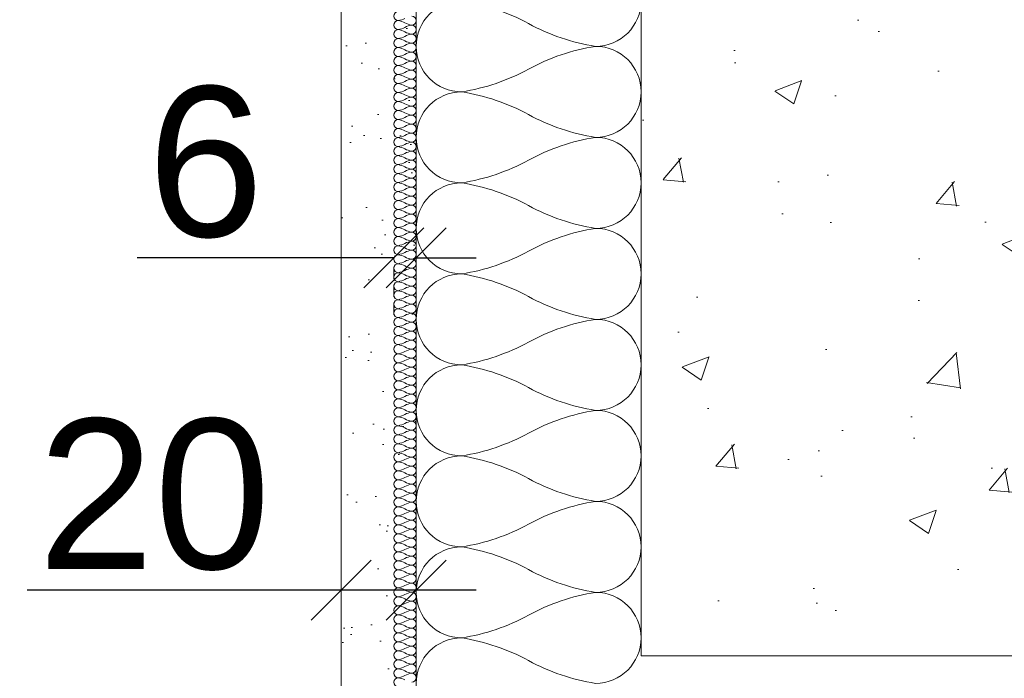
# Model space of a CAD drawing. Header units: millimetres. Extents: x 3652085 to 3778338, y -303702 to -273644.
# Tile 244 of 256: x 3701290 to 3701553, y -284512 to -284337. Entities that reach past the tile are written whole.
import ezdxf

# ---------------------------------------------------------------- set-up
doc = ezdxf.new("R2010")
doc.units = ezdxf.units.MM
doc.header["$PDMODE"] = 34
doc.linetypes.add('HIDDEN2', pattern=[4.7625, 3.175, -1.5875])
for name, color, linetype, lineweight in [('021 Various', 7, 'Continuous', 5), ('A-Detl-Thin', 150, 'Continuous', 18), ('DIM-03    (HAUSART)', 111, 'Continuous', 5), ('INSULATION (HAUSEART)', 31, 'Continuous', 15), ('SLAB    (HAUSART)_Pen_No__2', 8, 'Continuous', 15)]:
    doc.layers.add(name, color=color, linetype=linetype, lineweight=lineweight)
doc.styles.add('1-20 Eng HA', font='arial.ttf', dxfattribs={"height": 40})
doc.dimstyles.new('1-20 Eng HA', dxfattribs={"dimtxt": 40, "dimasz": 16, "dimexe": 16, "dimexo": 5, "dimgap": 5, "dimtad": 1, "dimdec": 0, "dimlfac": -1, "dimzin": 0, "dimdsep": 46, "dimtxsty": '1-20 Eng HA', "dimblk": 'OBLIQUE', "dimcen": 0.09, "dimdle": 16, "dimclrd": 256, "dimclre": 256, "dimclrt": 256, "dimadec": 0, "dimazin": 0, "dimtfac": 1, "dimtdec": 0, "dimtofl": 0, "dimtmove": 0, "dimatfit": 3, "dimldrblk": 'OBLIQUE', "dimfxl": 1, "dimtolj": 1, "dimtzin": 0, "dimlwe": 0, "dimarcsym": 0})

# ---------------------------------------------------------------- blocks, each defined once
blk = doc.blocks.new('_Oblique')
at = {"color": 0, "linetype": 'ByBlock', "lineweight": -2}
blk.add_line((-0.5, -0.5), (0.5, 0.5), dxfattribs=at)
blk = doc.blocks.new('*D447')
at = {"layer": 'Defpoints', "color": 0, "lineweight": 0, "transparency": 16777216}
for p in [(3701272.76, -284186.43), (3701272.76, -284186.43), (3701354.59, -284951.17)]:
    blk.add_point(p, dxfattribs=at)
at = {"layer": 'DIM-03    (HAUSART)', "lineweight": -2, "transparency": 16777216}
blk.add_line((3701272.76, -284967.17), (3701272.76, -284170.43), dxfattribs=at)
at = {"layer": 'DIM-03    (HAUSART)', "linetype": 'HIDDEN2', "lineweight": 0, "transparency": 16777216}
for p, q in [((3701277.76, -284186.43), (3701288.76, -284186.43)), ((3701349.59, -284951.17), (3701256.76, -284951.17))]:
    blk.add_line(p, q, dxfattribs=at)
at = {"layer": 'DIM-03    (HAUSART)', "lineweight": -2, "transparency": 16777216, "xscale": 16, "yscale": 16, "zscale": 16}
for p, rotation in [((3701272.76, -284186.43), 90), ((3701272.76, -284951.17), 270)]:
    blk.add_blockref('_Oblique', p, dxfattribs=dict(at, rotation=rotation))
at = {"layer": 'DIM-03    (HAUSART)', "lineweight": 0, "transparency": 16777216, "insert": (3701247.33, -284568.8), "char_height": 40, "attachment_point": 5, "rotation": 90, "style": '1-20 Eng HA'}
blk.add_mtext('\\A1;765', dxfattribs=at)
blk = doc.blocks.new('*D440')
at = {"layer": 'Defpoints', "color": 0, "lineweight": 0, "transparency": 16777216}
for p in [(3701375.67, -284486.39), (3701395.67, -284486.39), (3701375.67, -284488.94)]:
    blk.add_point(p, dxfattribs=at)
at = {"layer": 'DIM-03    (HAUSART)', "lineweight": -2, "transparency": 16777216}
for p, q in [((3701375.67, -284488.94), (3701291.83, -284488.94)), ((3701411.67, -284488.94), (3701375.67, -284488.94))]:
    blk.add_line(p, q, dxfattribs=at)
at = {"layer": 'DIM-03    (HAUSART)', "linetype": 'HIDDEN2', "lineweight": 0, "transparency": 16777216}
for p, q in [((3701375.67, -284491.39), (3701375.67, -284504.94)), ((3701395.67, -284491.39), (3701395.67, -284504.94))]:
    blk.add_line(p, q, dxfattribs=at)
at = {"layer": 'DIM-03    (HAUSART)', "lineweight": -2, "transparency": 16777216, "xscale": 16, "yscale": 16, "zscale": 16, "rotation": 180}
blk.add_blockref('_Oblique', (3701375.67, -284488.94), dxfattribs=at)
at = {"layer": 'DIM-03    (HAUSART)', "lineweight": -2, "transparency": 16777216, "xscale": 16, "yscale": 16, "zscale": 16}
blk.add_blockref('_Oblique', (3701395.67, -284488.94), dxfattribs=at)
at = {"layer": 'DIM-03    (HAUSART)', "lineweight": 0, "transparency": 16777216, "insert": (3701325.75, -284463.52), "char_height": 40, "attachment_point": 5, "style": '1-20 Eng HA'}
blk.add_mtext('\\A1;20', dxfattribs=at)
blk = doc.blocks.new('*D458')
at = {"layer": 'Defpoints', "color": 0, "lineweight": 0, "transparency": 16777216}
for p in [(3701389.67, -284397.75), (3701389.67, -284400.3), (3701395.67, -284397.75)]:
    blk.add_point(p, dxfattribs=at)
at = {"layer": 'DIM-03    (HAUSART)', "lineweight": -2, "transparency": 16777216}
for p, q in [((3701389.67, -284400.3), (3701321.26, -284400.3)), ((3701395.67, -284400.3), (3701411.67, -284400.3))]:
    blk.add_line(p, q, dxfattribs=at)
at = {"layer": 'DIM-03    (HAUSART)', "linetype": 'HIDDEN2', "lineweight": 0, "transparency": 16777216}
for p, q in [((3701389.67, -284402.75), (3701389.67, -284416.3)), ((3701395.67, -284402.75), (3701395.67, -284416.3))]:
    blk.add_line(p, q, dxfattribs=at)
at = {"layer": 'DIM-03    (HAUSART)', "lineweight": -2, "transparency": 16777216, "xscale": 16, "yscale": 16, "zscale": 16}
blk.add_blockref('_Oblique', (3701389.67, -284400.3), dxfattribs=at)
at = {"layer": 'DIM-03    (HAUSART)', "lineweight": -2, "transparency": 16777216, "xscale": 16, "yscale": 16, "zscale": 16, "rotation": 180}
blk.add_blockref('_Oblique', (3701395.67, -284400.3), dxfattribs=at)
at = {"layer": 'DIM-03    (HAUSART)', "lineweight": 0, "transparency": 16777216, "insert": (3701339.47, -284374.88), "char_height": 40, "attachment_point": 5, "style": '1-20 Eng HA'}
blk.add_mtext('\\A1;6', dxfattribs=at)

msp = doc.modelspace()

# ---------------------------------------------------------------- hatches: boundary and pattern name
at = {"layer": '021 Various'}
h = msp.add_hatch(dxfattribs=at)
h.set_pattern_fill('SITEWORK_SAND', color=256, scale=10, angle=-180, style=0, pattern_type=2)
h.set_pattern_definition([(217.5, (3812511.794, -1008811.504), (0.62993358, -19.2682377), [0, -15.2, 0, -17, 0, -16.25]), (187.5, (3812511.794, -1008811.504), (-17.6977671, -28.22146065), [0, -8.2, 0, -13.7, 0, -5.25]), (147.5, (3812524.094, -1008811.504), (-31.1414186, -0.05659053), [0, -5, 0, -18, 0, -23.5]), (137.5, (3812524.094, -1008811.504), (-30.061266, -8.7767556), [0, -2.5, 0, -11.8, 0, -13.5])])
edge = h.paths.add_edge_path()
edge.add_line((3701515.67, -284946.43), (3701515.67, -284936.43))
edge.add_line((3701515.67, -284936.43), (3701515.67, -284927.92))
edge.add_line((3701515.67, -284927.92), (3701497.22, -284927.92))
edge.add_line((3701497.22, -284927.92), (3701497.22, -284929.68))
edge.add_arc((3701492.98, -284922.36), 8.46, 239.9384, 300.0616, ccw=False)
edge.add_line((3701488.75, -284929.68), (3701488.75, -284927.92))
edge.add_line((3701488.75, -284927.92), (3701478.43, -284927.92))
edge.add_line((3701478.43, -284927.92), (3701478.43, -284927.43))
edge.add_line((3701478.43, -284927.43), (3701458.86, -284927.43))
edge.add_line((3701458.86, -284927.43), (3701458.85, -284927.44))
edge.add_line((3701458.85, -284927.44), (3701458.82, -284927.44))
edge.add_line((3701458.82, -284927.44), (3701458.75, -284927.44))
edge.add_line((3701458.75, -284927.44), (3701458.72, -284927.45))
edge.add_line((3701458.72, -284927.45), (3701458.69, -284927.45))
edge.add_line((3701458.69, -284927.45), (3701458.65, -284927.45))
edge.add_line((3701458.65, -284927.45), (3701458.62, -284927.45))
edge.add_line((3701458.62, -284927.45), (3701458.59, -284927.45))
edge.add_line((3701458.59, -284927.45), (3701458.56, -284927.45))
edge.add_line((3701458.56, -284927.45), (3701458.52, -284927.46))
edge.add_line((3701458.52, -284927.46), (3701458.49, -284927.46))
edge.add_line((3701458.49, -284927.46), (3701458.46, -284927.46))
edge.add_line((3701458.46, -284927.46), (3701458.43, -284927.46))
edge.add_line((3701458.43, -284927.46), (3701458.4, -284927.46))
edge.add_line((3701458.4, -284927.46), (3701458.36, -284927.47))
edge.add_line((3701458.36, -284927.47), (3701458.33, -284927.47))
edge.add_line((3701458.33, -284927.47), (3701458.3, -284927.47))
edge.add_line((3701458.3, -284927.47), (3701458.27, -284927.47))
edge.add_line((3701458.27, -284927.47), (3701458.24, -284927.48))
edge.add_line((3701458.24, -284927.48), (3701458.21, -284927.48))
edge.add_line((3701458.21, -284927.48), (3701458.18, -284927.48))
edge.add_line((3701458.18, -284927.48), (3701458.15, -284927.48))
edge.add_line((3701458.15, -284927.48), (3701458.12, -284927.49))
edge.add_line((3701458.12, -284927.49), (3701458.09, -284927.49))
edge.add_line((3701458.09, -284927.49), (3701458.06, -284927.49))
edge.add_line((3701458.06, -284927.49), (3701458.03, -284927.49))
edge.add_line((3701458.03, -284927.49), (3701458, -284927.5))
edge.add_line((3701458, -284927.5), (3701457.97, -284927.5))
edge.add_line((3701457.97, -284927.5), (3701457.94, -284927.5))
edge.add_line((3701457.94, -284927.5), (3701457.92, -284927.51))
edge.add_line((3701457.92, -284927.51), (3701457.89, -284927.51))
edge.add_line((3701457.89, -284927.51), (3701457.86, -284927.51))
edge.add_line((3701457.86, -284927.51), (3701457.83, -284927.52))
edge.add_line((3701457.83, -284927.52), (3701457.81, -284927.52))
edge.add_line((3701457.81, -284927.52), (3701457.78, -284927.52))
edge.add_line((3701457.78, -284927.52), (3701457.75, -284927.53))
edge.add_line((3701457.75, -284927.53), (3701457.72, -284927.53))
edge.add_line((3701457.72, -284927.53), (3701457.7, -284927.54))
edge.add_line((3701457.7, -284927.54), (3701457.67, -284927.54))
edge.add_line((3701457.67, -284927.54), (3701457.65, -284927.54))
edge.add_line((3701457.65, -284927.54), (3701457.62, -284927.55))
edge.add_line((3701457.62, -284927.55), (3701457.6, -284927.55))
edge.add_line((3701457.6, -284927.55), (3701457.57, -284927.56))
edge.add_line((3701457.57, -284927.56), (3701457.55, -284927.56))
edge.add_line((3701457.55, -284927.56), (3701457.52, -284927.57))
edge.add_line((3701457.52, -284927.57), (3701457.5, -284927.57))
edge.add_line((3701457.5, -284927.57), (3701457.47, -284927.58))
edge.add_line((3701457.47, -284927.58), (3701457.45, -284927.58))
edge.add_line((3701457.45, -284927.58), (3701457.43, -284927.59))
edge.add_line((3701457.43, -284927.59), (3701457.4, -284927.59))
edge.add_line((3701457.4, -284927.59), (3701457.38, -284927.6))
edge.add_line((3701457.38, -284927.6), (3701457.36, -284927.6))
edge.add_line((3701457.36, -284927.6), (3701457.34, -284927.61))
edge.add_line((3701457.34, -284927.61), (3701457.32, -284927.62))
edge.add_line((3701457.32, -284927.62), (3701457.3, -284927.62))
edge.add_line((3701457.3, -284927.62), (3701457.27, -284927.63))
edge.add_line((3701457.27, -284927.63), (3701457.25, -284927.63))
edge.add_line((3701457.25, -284927.63), (3701457.23, -284927.64))
edge.add_line((3701457.23, -284927.64), (3701457.21, -284927.65))
edge.add_line((3701457.21, -284927.65), (3701457.19, -284927.65))
edge.add_line((3701457.19, -284927.65), (3701457.18, -284927.66))
edge.add_line((3701457.18, -284927.66), (3701457.16, -284927.67))
edge.add_line((3701457.16, -284927.67), (3701457.14, -284927.67))
edge.add_line((3701457.14, -284927.67), (3701457.12, -284927.68))
edge.add_line((3701457.12, -284927.68), (3701457.1, -284927.69))
edge.add_line((3701457.1, -284927.69), (3701457.08, -284927.69))
edge.add_line((3701457.08, -284927.69), (3701457.07, -284927.7))
edge.add_line((3701457.07, -284927.7), (3701457.05, -284927.71))
edge.add_line((3701457.05, -284927.71), (3701457.03, -284927.72))
edge.add_line((3701457.03, -284927.72), (3701457.02, -284927.72))
edge.add_line((3701457.02, -284927.72), (3701457, -284927.73))
edge.add_line((3701457, -284927.73), (3701456.99, -284927.74))
edge.add_line((3701456.99, -284927.74), (3701456.97, -284927.75))
edge.add_line((3701456.97, -284927.75), (3701456.95, -284927.75))
edge.add_line((3701456.95, -284927.75), (3701456.94, -284927.76))
edge.add_line((3701456.94, -284927.76), (3701456.93, -284927.77))
edge.add_line((3701456.93, -284927.77), (3701456.91, -284927.78))
edge.add_line((3701456.91, -284927.78), (3701456.9, -284927.79))
edge.add_line((3701456.9, -284927.79), (3701456.88, -284927.8))
edge.add_line((3701456.88, -284927.8), (3701456.87, -284927.8))
edge.add_line((3701456.87, -284927.8), (3701456.86, -284927.81))
edge.add_line((3701456.86, -284927.81), (3701456.84, -284927.82))
edge.add_line((3701456.84, -284927.82), (3701456.83, -284927.83))
edge.add_line((3701456.83, -284927.83), (3701456.82, -284927.84))
edge.add_line((3701456.82, -284927.84), (3701456.81, -284927.85))
edge.add_line((3701456.81, -284927.85), (3701456.8, -284927.86))
edge.add_line((3701456.8, -284927.86), (3701456.78, -284927.86))
edge.add_line((3701456.78, -284927.86), (3701456.77, -284927.87))
edge.add_line((3701456.77, -284927.87), (3701456.76, -284927.88))
edge.add_line((3701456.76, -284927.88), (3701456.75, -284927.89))
edge.add_line((3701456.75, -284927.89), (3701456.74, -284927.9))
edge.add_line((3701456.74, -284927.9), (3701456.73, -284927.91))
edge.add_line((3701456.73, -284927.91), (3701456.72, -284927.92))
edge.add_line((3701456.72, -284927.92), (3701456.71, -284927.93))
edge.add_line((3701456.71, -284927.93), (3701456.7, -284927.94))
edge.add_line((3701456.7, -284927.94), (3701456.68, -284927.96))
edge.add_line((3701456.68, -284927.96), (3701456.67, -284927.97))
edge.add_line((3701456.67, -284927.97), (3701456.66, -284927.98))
edge.add_line((3701456.66, -284927.98), (3701456.64, -284928))
edge.add_line((3701456.64, -284928), (3701456.63, -284928.01))
edge.add_line((3701456.63, -284928.01), (3701456.61, -284928.03))
edge.add_line((3701456.61, -284928.03), (3701456.6, -284928.05))
edge.add_line((3701456.6, -284928.05), (3701456.58, -284928.07))
edge.add_line((3701456.58, -284928.07), (3701456.56, -284928.09))
edge.add_line((3701456.56, -284928.09), (3701456.5, -284928.17))
edge.add_line((3701456.5, -284928.17), (3701456.43, -284928.25))
edge.add_line((3701456.43, -284928.25), (3701456.35, -284928.34))
edge.add_line((3701456.35, -284928.34), (3701456.26, -284928.43))
edge.add_line((3701456.26, -284928.43), (3701456.16, -284928.53))
edge.add_line((3701456.16, -284928.53), (3701456.05, -284928.63))
edge.add_line((3701456.05, -284928.63), (3701455.92, -284928.73))
edge.add_line((3701455.92, -284928.73), (3701455.8, -284928.81))
edge.add_line((3701455.8, -284928.81), (3701455.69, -284928.87))
edge.add_line((3701455.69, -284928.87), (3701455.58, -284928.93))
edge.add_line((3701455.58, -284928.93), (3701455.46, -284928.98))
edge.add_line((3701455.46, -284928.98), (3701455.33, -284929.02))
edge.add_line((3701455.33, -284929.02), (3701455.21, -284929.05))
edge.add_line((3701455.21, -284929.05), (3701455.08, -284929.08))
edge.add_line((3701455.08, -284929.08), (3701454.95, -284929.09))
edge.add_line((3701454.95, -284929.09), (3701454.83, -284929.1))
edge.add_line((3701454.83, -284929.1), (3701454.73, -284929.11))
edge.add_line((3701454.73, -284929.11), (3701454.73, -284929.11))
edge.add_line((3701454.73, -284929.11), (3701454.56, -284929.1))
edge.add_line((3701454.56, -284929.1), (3701454.43, -284929.08))
edge.add_line((3701454.43, -284929.08), (3701454.29, -284929.06))
edge.add_line((3701454.29, -284929.06), (3701454.15, -284929.02))
edge.add_line((3701454.15, -284929.02), (3701454.01, -284928.97))
edge.add_line((3701454.01, -284928.97), (3701453.86, -284928.9))
edge.add_line((3701453.86, -284928.9), (3701453.72, -284928.81))
edge.add_line((3701453.72, -284928.81), (3701453.58, -284928.7))
edge.add_line((3701453.58, -284928.7), (3701453.46, -284928.58))
edge.add_line((3701453.46, -284928.58), (3701453.35, -284928.45))
edge.add_line((3701453.35, -284928.45), (3701453.27, -284928.31))
edge.add_line((3701453.27, -284928.31), (3701453.2, -284928.17))
edge.add_line((3701453.2, -284928.17), (3701453.14, -284928.03))
edge.add_line((3701453.14, -284928.03), (3701453.1, -284927.9))
edge.add_line((3701453.1, -284927.9), (3701453.07, -284927.76))
edge.add_line((3701453.07, -284927.76), (3701453.05, -284927.63))
edge.add_line((3701453.05, -284927.63), (3701453.04, -284927.5))
edge.add_line((3701453.04, -284927.5), (3701453.04, -284927.38))
edge.add_line((3701453.04, -284927.38), (3701453.04, -284927.25))
edge.add_line((3701453.04, -284927.25), (3701453.05, -284927.13))
edge.add_line((3701453.05, -284927.13), (3701453.07, -284926.98))
edge.add_line((3701453.07, -284926.98), (3701453.11, -284926.81))
edge.add_line((3701453.11, -284926.81), (3701453.15, -284926.66))
edge.add_line((3701453.15, -284926.66), (3701453.19, -284926.55))
edge.add_line((3701453.19, -284926.55), (3701453.24, -284926.42))
edge.add_line((3701453.24, -284926.42), (3701446.55, -284926.42))
edge.add_line((3701446.55, -284926.42), (3701395.67, -284926.42))
edge.add_line((3701395.67, -284926.42), (3701395.67, -284186.43))
edge.add_line((3701395.67, -284186.43), (3701375.67, -284186.43))
edge.add_line((3701375.67, -284186.43), (3701375.67, -284946.43))
edge.add_line((3701375.67, -284946.43), (3701515.67, -284946.43))
at = {"layer": 'SLAB    (HAUSART)_Pen_No__2', "lineweight": 15}
h = msp.add_hatch(dxfattribs=at)
h.set_pattern_fill('AR-CONC', color=256, scale=0.4)
h.set_pattern_definition([(50, (3477757.38, -266462.08), (72.873868, -6.375634), [7.62, -83.82]), (355, (3477757.38, -266462.08), (-14.097369, 76.422738), [6.096, -67.056234]), (100.451445, (3477763.45, -266462.61), (58.776499, 70.0471), [6.476004, -71.236098]), (46.1842, (3477757.38, -266441.76), (108.431616, -16.81693), [11.43, -125.73]), (96.63556, (3477766.41, -266443.16), (94.961654, 98.97045), [9.71401, -106.854243]), (351.18415, (3477757.38, -266441.76), (94.961654, 98.97045), [9.143987, -100.583893]), (21, (3477767.54, -266446.84), (60.645757, -40.90608), [7.62, -83.82]), (326, (3477767.54, -266446.84), (24.720811, 73.675186), [6.096, -67.056]), (71.451445, (3477772.59, -266450.25), (85.366568, 32.769108), [6.476004, -71.235975]), (37.5, (3477757.378, -266462.08), (1.2354413, 33.8220155), [0, -66.2432, 0, -68.072, 0, -67.31]), (7.5, (3477757.378, -266462.08), (26.727865, 40.07223), [0, -38.8112, 0, -64.7192, 0, -25.654]), (327.5, (3477734.721, -266462.08), (54.236238, -2.2914976), [0, -25.4, 0, -79.248, 0, -105.156]), (317.5, (3477724.56, -266462.08), (59.251673, 10.170596), [0, -33.02, 0, -52.6288, 0, -74.676])])
h.paths.add_polyline_path([(3701193.56, -284186.43), (3701455.67, -284186.43), (3701455.67, -284246.43), (3701455.67, -284506.43), (3701855.67, -284506.43), (3701855.67, -284226.4), (3701951.63, -284226.4), (3701951.63, -284105.37), (3701193.56, -284105.37)])

# ---------------------------------------------------------------- linework, layer by layer
at = {"layer": '021 Various', "elevation": -165606.35}
msp.add_lwpolyline([(3701375.67, -284946.43), (3701515.67, -284946.43), (3701515.67, -284926.42), (3701395.67, -284926.42), (3701395.67, -284186.43), (3701375.67, -284186.43), (3701375.67, -284946.43)], close=True, dxfattribs=at)
at = {"layer": 'A-Detl-Thin', "color": 0, "lineweight": 0, "elevation": -165606.35}
for points in [[(3701392.67, -284336.41, -0.084372), (3701390.87, -284337.01, -1), (3701390.87, -284334.61, -0.084372)], [(3701394.47, -284513.48, 1), (3701394.47, -284511.08, 0.084372), (3701392.67, -284511.68, -0.084372), (3701390.87, -284512.28, -1), (3701390.87, -284509.88, -0.084372), (3701392.67, -284510.48, 0.084372), (3701394.47, -284511.08, 1), (3701394.47, -284508.67, 0.084372), (3701392.67, -284509.28, -0.084372), (3701390.87, -284509.88, -1), (3701390.87, -284507.47, -0.084372), (3701392.67, -284508.07, 0.084372), (3701394.47, -284508.67, 1), (3701394.47, -284506.27, 0.084372), (3701392.67, -284506.87, -0.084372), (3701390.87, -284507.47, -1), (3701390.87, -284505.07, -0.084372), (3701392.67, -284505.67, 0.084372), (3701394.47, -284506.27, 1), (3701394.47, -284503.87, 0.084372), (3701392.67, -284504.47, -0.084372), (3701390.87, -284505.07, -1), (3701390.87, -284502.67, -0.084372), (3701392.67, -284503.27, 0.084372), (3701394.47, -284503.87, 1), (3701394.47, -284501.47, 0.084372), (3701392.67, -284502.07, -0.084372), (3701390.87, -284502.67, -1), (3701390.87, -284500.27, -0.084372), (3701392.67, -284500.87, 0.084372), (3701394.47, -284501.47, 1), (3701394.47, -284499.07, 0.084372), (3701392.67, -284499.67, -0.084372), (3701390.87, -284500.27, -1), (3701390.87, -284497.87, -0.084372), (3701392.67, -284498.47, 0.084372), (3701394.47, -284499.07, 1), (3701394.47, -284496.67, 0.084372), (3701392.67, -284497.27, -0.084372), (3701390.87, -284497.87, -1), (3701390.87, -284495.47, -0.084372), (3701392.67, -284496.07, 0.084372), (3701394.47, -284496.67, 1), (3701394.47, -284494.27, 0.084372), (3701392.67, -284494.87, -0.084372), (3701390.87, -284495.47, -1), (3701390.87, -284493.07, -0.084372), (3701392.67, -284493.67, 0.084372), (3701394.47, -284494.27, 1), (3701394.47, -284491.87, 0.084372), (3701392.67, -284492.47, -0.084372), (3701390.87, -284493.07, -1), (3701390.87, -284490.67, -0.084372), (3701392.67, -284491.27, 0.084372), (3701394.47, -284491.87, 1), (3701394.47, -284489.47, 0.084372), (3701392.67, -284490.07, -0.084372), (3701390.87, -284490.67, -1), (3701390.87, -284488.27, -0.084372), (3701392.67, -284488.87, 0.084372), (3701394.47, -284489.47, 1), (3701394.47, -284487.07, 0.084372), (3701392.67, -284487.67, -0.084372), (3701390.87, -284488.27, -1), (3701390.87, -284485.87, -0.084372), (3701392.67, -284486.47, 0.084372), (3701394.47, -284487.07, 1), (3701394.47, -284484.67, 0.084372), (3701392.67, -284485.27, -0.084372), (3701390.87, -284485.87, -1), (3701390.87, -284483.47, -0.084372), (3701392.67, -284484.07, 0.084372), (3701394.47, -284484.67, 1), (3701394.47, -284482.27, 0.084372), (3701392.67, -284482.87, -0.084372), (3701390.87, -284483.47, -1), (3701390.87, -284481.07, -0.084372), (3701392.67, -284481.67, 0.084372), (3701394.47, -284482.27, 1), (3701394.47, -284479.86, 0.084372), (3701392.67, -284480.46, -0.084372), (3701390.87, -284481.07, -1), (3701390.87, -284478.66, -0.084372), (3701392.67, -284479.26, 0.084372), (3701394.47, -284479.86, 1), (3701394.47, -284477.46, 0.084372), (3701392.67, -284478.06, -0.084372), (3701390.87, -284478.66, -1), (3701390.87, -284476.26, -0.084372), (3701392.67, -284476.86, 0.084372), (3701394.47, -284477.46, 1), (3701394.47, -284475.06, 0.084372), (3701392.67, -284475.66, -0.084372), (3701390.87, -284476.26, -1), (3701390.87, -284473.86, -0.084372), (3701392.67, -284474.46, 0.084372), (3701394.47, -284475.06, 1), (3701394.47, -284472.66, 0.084372), (3701392.67, -284473.26, -0.084372), (3701390.87, -284473.86, -1), (3701390.87, -284471.46, -0.084372), (3701392.67, -284472.06, 0.084372), (3701394.47, -284472.66, 1), (3701394.47, -284470.26, 0.084372), (3701392.67, -284470.86, -0.084372), (3701390.87, -284471.46, -1), (3701390.87, -284469.06, -0.084372), (3701392.67, -284469.66, 0.084372), (3701394.47, -284470.26, 1), (3701394.47, -284467.86, 0.084372), (3701392.67, -284468.46, -0.084372), (3701390.87, -284469.06, -1), (3701390.87, -284466.66, -0.084372), (3701392.67, -284467.26, 0.084372), (3701394.47, -284467.86, 1), (3701394.47, -284465.46, 0.084372), (3701392.67, -284466.06, -0.084372), (3701390.87, -284466.66, -1), (3701390.87, -284464.26, -0.084372), (3701392.67, -284464.86, 0.084372), (3701394.47, -284465.46, 1), (3701394.47, -284463.06, 0.084372), (3701392.67, -284463.66, -0.084372), (3701390.87, -284464.26, -1), (3701390.87, -284461.86, -0.084372), (3701392.67, -284462.46, 0.084372), (3701394.47, -284463.06, 1), (3701394.47, -284460.66, 0.084372), (3701392.67, -284461.26, -0.084372), (3701390.87, -284461.86, -1), (3701390.87, -284459.46, -0.084372), (3701392.67, -284460.06, 0.084372), (3701394.47, -284460.66, 1), (3701394.47, -284458.26, 0.084372), (3701392.67, -284458.86, -0.084372), (3701390.87, -284459.46, -1), (3701390.87, -284457.06, -0.084372), (3701392.67, -284457.66, 0.084372), (3701394.47, -284458.26, 1), (3701394.47, -284455.86, 0.084372), (3701392.67, -284456.46, -0.084372), (3701390.87, -284457.06, -1), (3701390.87, -284454.66, -0.084372), (3701392.67, -284455.26, 0.084372), (3701394.47, -284455.86, 1), (3701394.47, -284453.46, 0.084372), (3701392.67, -284454.06, -0.084372), (3701390.87, -284454.66, -1), (3701390.87, -284452.25, -0.084372), (3701392.67, -284452.86, 0.084372), (3701394.47, -284453.46, 1), (3701394.47, -284451.05, 0.084372), (3701392.67, -284451.65, -0.084372), (3701390.87, -284452.25, -1), (3701390.87, -284449.85, -0.084372), (3701392.67, -284450.45, 0.084372), (3701394.47, -284451.05, 1), (3701394.47, -284448.65, 0.084372), (3701392.67, -284449.25, -0.084372), (3701390.87, -284449.85, -1), (3701390.87, -284447.45, -0.084372), (3701392.67, -284448.05, 0.084372), (3701394.47, -284448.65, 1), (3701394.47, -284446.25, 0.084372), (3701392.67, -284446.85, -0.084372), (3701390.87, -284447.45, -1), (3701390.87, -284445.05, -0.084372), (3701392.67, -284445.65, 0.084372), (3701394.47, -284446.25, 1), (3701394.47, -284443.85, 0.084372), (3701392.67, -284444.45, -0.084372), (3701390.87, -284445.05, -1), (3701390.87, -284442.65, -0.084372), (3701392.67, -284443.25, 0.084372), (3701394.47, -284443.85, 1), (3701394.47, -284441.45, 0.084372), (3701392.67, -284442.05, -0.084372), (3701390.87, -284442.65, -1), (3701390.87, -284440.25, -0.084372), (3701392.67, -284440.85, 0.084372), (3701394.47, -284441.45, 1), (3701394.47, -284439.05, 0.084372), (3701392.67, -284439.65, -0.084372), (3701390.87, -284440.25, -1), (3701390.87, -284437.85, -0.084372), (3701392.67, -284438.45, 0.084372), (3701394.47, -284439.05, 1), (3701394.47, -284436.65, 0.084372), (3701392.67, -284437.25, -0.084372), (3701390.87, -284437.85, -1), (3701390.87, -284435.45, -0.084372), (3701392.67, -284436.05, 0.084372), (3701394.47, -284436.65, 1), (3701394.47, -284434.25, 0.084372), (3701392.67, -284434.85, -0.084372), (3701390.87, -284435.45, -1), (3701390.87, -284433.05, -0.084372), (3701392.67, -284433.65, 0.084372), (3701394.47, -284434.25, 1), (3701394.47, -284431.85, 0.084372), (3701392.67, -284432.45, -0.084372), (3701390.87, -284433.05, -1), (3701390.87, -284430.65, -0.084372), (3701392.67, -284431.25, 0.084372), (3701394.47, -284431.85, 1), (3701394.47, -284429.45, 0.084372), (3701392.67, -284430.05, -0.084372), (3701390.87, -284430.65, -1), (3701390.87, -284428.25, -0.084372), (3701392.67, -284428.85, 0.084372), (3701394.47, -284429.45, 1), (3701394.47, -284427.05, 0.084372), (3701392.67, -284427.65, -0.084372), (3701390.87, -284428.25, -1), (3701390.87, -284425.85, -0.084372), (3701392.67, -284426.45, 0.084372), (3701394.47, -284427.05, 1), (3701394.47, -284424.65, 0.084372), (3701392.67, -284425.25, -0.084372), (3701390.87, -284425.85, -1), (3701390.87, -284423.44, -0.084372), (3701392.67, -284424.05, 0.084372), (3701394.47, -284424.65, 1), (3701394.47, -284422.24, 0.084372), (3701392.67, -284422.84, -0.084372), (3701390.87, -284423.44, -1), (3701390.87, -284421.04, -0.084372), (3701392.67, -284421.64, 0.084372), (3701394.47, -284422.24, 1), (3701394.47, -284419.84, 0.084372), (3701392.67, -284420.44, -0.084372), (3701390.87, -284421.04, -1), (3701390.87, -284418.64, -0.084372), (3701392.67, -284419.24, 0.084372), (3701394.47, -284419.84, 1), (3701394.47, -284417.44, 0.084372), (3701392.67, -284418.04, -0.084372), (3701390.87, -284418.64, -1), (3701390.87, -284416.24, -0.084372), (3701392.67, -284416.84, 0.084372), (3701394.47, -284417.44, 1), (3701394.47, -284415.04, 0.084372), (3701392.67, -284415.64, -0.084372), (3701390.87, -284416.24, -1), (3701390.87, -284413.84, -0.084372), (3701392.67, -284414.44, 0.084372), (3701394.47, -284415.04, 1), (3701394.47, -284412.64, 0.084372), (3701392.67, -284413.24, -0.084372), (3701390.87, -284413.84, -1), (3701390.87, -284411.44, -0.084372), (3701392.67, -284412.04, 0.084372), (3701394.47, -284412.64, 1), (3701394.47, -284410.24, 0.084372), (3701392.67, -284410.84, -0.084372), (3701390.87, -284411.44, -1), (3701390.87, -284409.04, -0.084372), (3701392.67, -284409.64, 0.084372), (3701394.47, -284410.24, 1), (3701394.47, -284407.84, 0.084372), (3701392.67, -284408.44, -0.084372), (3701390.87, -284409.04, -1), (3701390.87, -284406.64, -0.084372), (3701392.67, -284407.24, 0.084372), (3701394.47, -284407.84, 1), (3701394.47, -284405.44, 0.084372), (3701392.67, -284406.04, -0.084372), (3701390.87, -284406.64, -1), (3701390.87, -284404.24, -0.084372), (3701392.67, -284404.84, 0.084372), (3701394.47, -284405.44, 1), (3701394.47, -284403.04, 0.084372), (3701392.67, -284403.64, -0.084372), (3701390.87, -284404.24, -1), (3701390.87, -284401.84, -0.084372), (3701392.67, -284402.44, 0.084372), (3701394.47, -284403.04, 1), (3701394.47, -284400.64, 0.084372), (3701392.67, -284401.24, -0.084372), (3701390.87, -284401.84, -1), (3701390.87, -284399.44, -0.084372), (3701392.67, -284400.04, 0.084372), (3701394.47, -284400.64, 1), (3701394.47, -284398.24, 0.084372), (3701392.67, -284398.84, -0.084372), (3701390.87, -284399.44, -1), (3701390.87, -284397.04, -0.084372), (3701392.67, -284397.64, 0.084372), (3701394.47, -284398.24, 1), (3701394.47, -284395.84, 0.084372), (3701392.67, -284396.44, -0.084372), (3701390.87, -284397.04, -1), (3701390.87, -284394.63, -0.084372), (3701392.67, -284395.23, 0.084372), (3701394.47, -284395.84, 1), (3701394.47, -284393.43, 0.084372), (3701392.67, -284394.03, -0.084372), (3701390.87, -284394.63, -1), (3701390.87, -284392.23, -0.084372), (3701392.67, -284392.83, 0.084372), (3701394.47, -284393.43, 1), (3701394.47, -284391.03, 0.084372), (3701392.67, -284391.63, -0.084372), (3701390.87, -284392.23, -1), (3701390.87, -284389.83, -0.084372), (3701392.67, -284390.43, 0.084372), (3701394.47, -284391.03, 1), (3701394.47, -284388.63, 0.084372), (3701392.67, -284389.23, -0.084372), (3701390.87, -284389.83, -1), (3701390.87, -284387.43, -0.084372), (3701392.67, -284388.03, 0.084372), (3701394.47, -284388.63, 1), (3701394.47, -284386.23, 0.084372), (3701392.67, -284386.83, -0.084372), (3701390.87, -284387.43, -1), (3701390.87, -284385.03, -0.084372), (3701392.67, -284385.63, 0.084372), (3701394.47, -284386.23, 1), (3701394.47, -284383.83, 0.084372), (3701392.67, -284384.43, -0.084372), (3701390.87, -284385.03, -1), (3701390.87, -284382.63, -0.084372), (3701392.67, -284383.23, 0.084372), (3701394.47, -284383.83, 1), (3701394.47, -284381.43, 0.084372), (3701392.67, -284382.03, -0.084372), (3701390.87, -284382.63, -1), (3701390.87, -284380.23, -0.084372), (3701392.67, -284380.83, 0.084372), (3701394.47, -284381.43, 1), (3701394.47, -284379.03, 0.084372), (3701392.67, -284379.63, -0.084372), (3701390.87, -284380.23, -1), (3701390.87, -284377.83, -0.084372), (3701392.67, -284378.43, 0.084372), (3701394.47, -284379.03, 1), (3701394.47, -284376.63, 0.084372), (3701392.67, -284377.23, -0.084372), (3701390.87, -284377.83, -1), (3701390.87, -284375.43, -0.084372), (3701392.67, -284376.03, 0.084372), (3701394.47, -284376.63, 1), (3701394.47, -284374.23, 0.084372), (3701392.67, -284374.83, -0.084372), (3701390.87, -284375.43, -1), (3701390.87, -284373.03, -0.084372), (3701392.67, -284373.63, 0.084372), (3701394.47, -284374.23, 1), (3701394.47, -284371.83, 0.084372), (3701392.67, -284372.43, -0.084372), (3701390.87, -284373.03, -1), (3701390.87, -284370.63, -0.084372), (3701392.67, -284371.23, 0.084372), (3701394.47, -284371.83, 1), (3701394.47, -284369.43, 0.084372), (3701392.67, -284370.03, -0.084372), (3701390.87, -284370.63, -1), (3701390.87, -284368.23, -0.084372), (3701392.67, -284368.83, 0.084372), (3701394.47, -284369.43, 1), (3701394.47, -284367.02, 0.084372), (3701392.67, -284367.63, -0.084372), (3701390.87, -284368.23, -1), (3701390.87, -284365.82, -0.084372), (3701392.67, -284366.42, 0.084372), (3701394.47, -284367.02, 1), (3701394.47, -284364.62, 0.084372), (3701392.67, -284365.22, -0.084372), (3701390.87, -284365.82, -1), (3701390.87, -284363.42, -0.084372), (3701392.67, -284364.02, 0.084372), (3701394.47, -284364.62, 1), (3701394.47, -284362.22, 0.084372), (3701392.67, -284362.82, -0.084372), (3701390.87, -284363.42, -1), (3701390.87, -284361.02, -0.084372), (3701392.67, -284361.62, 0.084372), (3701394.47, -284362.22, 1), (3701394.47, -284359.82, 0.084372), (3701392.67, -284360.42, -0.084372), (3701390.87, -284361.02, -1), (3701390.87, -284358.62, -0.084372), (3701392.67, -284359.22, 0.084372), (3701394.47, -284359.82, 1), (3701394.47, -284357.42, 0.084372), (3701392.67, -284358.02, -0.084372), (3701390.87, -284358.62, -1), (3701390.87, -284356.22, -0.084372), (3701392.67, -284356.82, 0.084372), (3701394.47, -284357.42, 1), (3701394.47, -284355.02, 0.084372), (3701392.67, -284355.62, -0.084372), (3701390.87, -284356.22, -1), (3701390.87, -284353.82, -0.084372), (3701392.67, -284354.42, 0.084372), (3701394.47, -284355.02, 1), (3701394.47, -284352.62, 0.084372), (3701392.67, -284353.22, -0.084372), (3701390.87, -284353.82, -1), (3701390.87, -284351.42, -0.084372), (3701392.67, -284352.02, 0.084372), (3701394.47, -284352.62, 1), (3701394.47, -284350.22, 0.084372), (3701392.67, -284350.82, -0.084372), (3701390.87, -284351.42, -1), (3701390.87, -284349.02, -0.084372), (3701392.67, -284349.62, 0.084372), (3701394.47, -284350.22, 1), (3701394.47, -284347.82, 0.084372), (3701392.67, -284348.42, -0.084372), (3701390.87, -284349.02, -1), (3701390.87, -284346.62, -0.084372), (3701392.67, -284347.22, 0.084372), (3701394.47, -284347.82, 1), (3701394.47, -284345.42, 0.084372), (3701392.67, -284346.02, -0.084372), (3701390.87, -284346.62, -1), (3701390.87, -284344.22, -0.084372), (3701392.67, -284344.82, 0.084372), (3701394.47, -284345.42, 1), (3701394.47, -284343.02, 0.084372), (3701392.67, -284343.62, -0.084372), (3701390.87, -284344.22, -1), (3701390.87, -284341.82, -0.084372), (3701392.67, -284342.42, 0.084372), (3701394.47, -284343.02, 1), (3701394.47, -284340.62, 0.084372), (3701392.67, -284341.22, -0.084372), (3701390.87, -284341.82, -1), (3701390.87, -284339.42, -0.084372), (3701392.67, -284340.02, 0.084372), (3701394.47, -284340.62, 1), (3701394.47, -284338.21, 0.084372), (3701392.67, -284338.81, -0.084372), (3701390.87, -284339.42, -1), (3701390.87, -284337.01, -0.084372), (3701392.67, -284337.61, 0.084372), (3701394.47, -284338.21, 1), (3701394.47, -284335.81, 0.084372)], [(3701390.87, -284514.68, -1), (3701390.87, -284512.28, -0.084372), (3701392.67, -284512.88, 0.084372)]]:
    msp.add_lwpolyline(points, format="xyb", dxfattribs=at)
at = {"layer": 'INSULATION (HAUSEART)', "lineweight": 0, "elevation": -165606.35}
msp.add_lwpolyline([(3701407.81, -284525.92, -1), (3701407.81, -284501.65, -0.085772), (3701425.67, -284507.72, 0.085772), (3701443.54, -284513.78, 1), (3701443.54, -284489.51, 0.085772), (3701425.67, -284495.58, -0.085772), (3701407.81, -284501.65, -1), (3701407.81, -284477.37, -0.085772), (3701425.67, -284483.44, 0.085772), (3701443.54, -284489.51, 1), (3701443.54, -284465.24, 0.085772), (3701425.67, -284471.31, -0.085772), (3701407.81, -284477.37, -1), (3701407.81, -284453.1, -0.085772), (3701425.67, -284459.17, 0.085772), (3701443.54, -284465.24, 1), (3701443.54, -284440.97, 0.085772), (3701425.67, -284447.03, -0.085772), (3701407.81, -284453.1, -1), (3701407.81, -284428.83, -0.085772), (3701425.67, -284434.9, 0.085772), (3701443.54, -284440.97, 1), (3701443.54, -284416.69, 0.085772), (3701425.67, -284422.76, -0.085772), (3701407.81, -284428.83, -1), (3701407.81, -284404.56, -0.085772), (3701425.67, -284410.62, 0.085772), (3701443.54, -284416.69, 1), (3701443.54, -284392.42, 0.085772), (3701425.67, -284398.49, -0.085772), (3701407.81, -284404.56, -1), (3701407.81, -284380.28, -0.085772), (3701425.67, -284386.35, 0.085772), (3701443.54, -284392.42, 1), (3701443.54, -284368.15, 0.085772), (3701425.67, -284374.22, -0.085772), (3701407.81, -284380.28, -1), (3701407.81, -284356.01, -0.085772), (3701425.67, -284362.08, 0.085772), (3701443.54, -284368.15, 1), (3701443.54, -284343.87, 0.085772), (3701425.67, -284349.94, -0.085772), (3701407.81, -284356.01, -1), (3701407.81, -284331.74, -0.085772), (3701425.67, -284337.81, 0.085772), (3701443.54, -284343.87, 1), (3701443.54, -284319.6, 0.085772)], format="xyb", dxfattribs=at)
at = {"layer": 'SLAB    (HAUSART)_Pen_No__2', "elevation": -180000}
msp.add_lwpolyline([(3701193.56, -284105.37), (3701193.56, -284105.37), (3701193.56, -284186.43), (3701455.67, -284186.43), (3701455.67, -284246.43), (3701455.67, -284506.43), (3701855.67, -284506.43), (3701855.67, -284226.4), (3701951.63, -284226.4), (3701951.63, -284105.37)], dxfattribs=at)

# ---------------------------------------------------------------- dimensions: what is measured, and where the dimension line sits
at = {"layer": 'DIM-03    (HAUSART)', "lineweight": 0}
dim = msp.add_linear_dim(base=(3701272.76, -284186.43, -180000), p1=(3701354.59, -284951.17, -180000), p2=(3701272.76, -284186.43, -180000), angle=90, dimstyle='1-20 Eng HA', override={"dimtmove": 1}, dxfattribs=at)
dim.commit()
dim.dimension.update_dxf_attribs({"geometry": '*D447', "text_midpoint": (3701247.33, -284568.8, -180000)})
for base, p1, p2, picture, middle in [((3701389.67, -284400.3, -165606.35), (3701395.67, -284397.75, -165606.35), (3701389.67, -284397.75, -165606.35), '*D458', (3701339.47, -284374.88, -165606.35)), ((3701375.67, -284488.94, -180000), (3701395.67, -284486.39, -180000), (3701375.67, -284486.39, -180000), '*D440', (3701325.75, -284463.52, -180000))]:
    dim = msp.add_linear_dim(base=base, p1=p1, p2=p2, dimstyle='1-20 Eng HA', dxfattribs=at)
    dim.commit()
    dim.dimension.update_dxf_attribs({"geometry": picture, "text_midpoint": middle})

doc.saveas('drawing.dxf')
